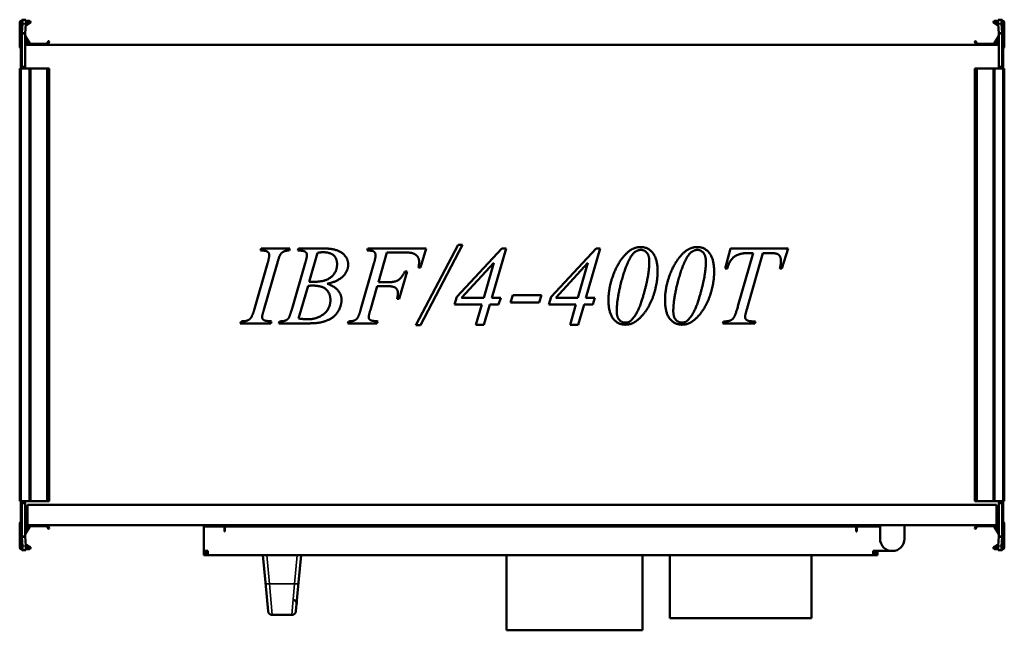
# Model space of a CAD drawing. Header units: millimetres. Extents: x 268 to 992, y 221 to 670.
import ezdxf

# ---------------------------------------------------------------- set-up
doc = ezdxf.new("R2010")
doc.units = ezdxf.units.MM
doc.header["$LTSCALE"] = 3
doc.layers.add('Widoczne (ISO)', color=7, linetype='Continuous', lineweight=50)
doc.layers.add('Widoczne wąskie (ISO)', color=7, linetype='Continuous', lineweight=35)

msp = doc.modelspace()

# ---------------------------------------------------------------- linework, layer by layer
at = {"layer": 'Widoczne (ISO)'}
for p, q in [((268.2, 650.11), (268.2, 667.91)), ((269, 656.31), (269, 668.31)), ((269, 668.31), (269.3, 668.31)), ((269.8, 668.31), (269.3, 668.31)), ((269.4, 669.11), (269.8, 669.11)), ((269.8, 659.73), (269.8, 669.81)), ((269.81, 669.89), (270.24, 669.88)), ((270.24, 666.88), (269.81, 659.97)), ((270.24, 669.88), (272.73, 669.73)), ((271.42, 669.81), (272.3, 669.81)), ((272.3, 659.81), (272.73, 666.73)), ((275.7, 667.24), (272.65, 665.48)), ((272.71, 666.44), (275.3, 667.93)), ((272.8, 669.11), (275.2, 669.11)), ((275.2, 668.31), (272.8, 668.31)), ((984.3, 667.24), (987.35, 665.48)), ((987.29, 666.44), (984.7, 667.93)), ((987.2, 669.11), (984.8, 669.11)), ((984.8, 668.31), (987.2, 668.31)), ((989.76, 669.88), (987.27, 669.73)), ((987.27, 666.73), (987.7, 659.81)), ((987.7, 669.81), (988.58, 669.81)), ((989.76, 669.88), (990.19, 669.89)), ((990.19, 659.97), (989.76, 666.88)), ((990.2, 669.81), (990.2, 659.73)), ((990.6, 669.11), (990.2, 669.11)), ((990.7, 668.31), (990.2, 668.31)), ((991, 668.31), (990.7, 668.31)), ((991, 668.31), (991, 656.31)), ((991.8, 650.11), (991.8, 667.91)), ((269.8, 659.73), (269.8, 635.51)), ((271.2, 659.73), (269.8, 659.73)), ((269.81, 659.97), (271.2, 659.88)), ((271.2, 659.88), (272.3, 659.81)), ((272.3, 659.73), (271.2, 659.73)), ((272.3, 635.52), (272.3, 659.73)), ((987.7, 659.81), (988.8, 659.88)), ((988.8, 659.73), (987.7, 659.73)), ((987.7, 659.73), (987.7, 635.52)), ((988.8, 659.88), (990.19, 659.97)), ((990.2, 659.73), (988.8, 659.73)), ((990.2, 635.51), (990.2, 659.73)), ((269, 655.81), (269, 656.31)), ((269, 652.75), (269, 655.81)), ((269, 655.81), (269.3, 655.81)), ((269.06, 652.73), (269, 652.75)), ((269, 651.51), (269, 651.41)), ((269, 651.41), (269.07, 651.41)), ((269, 648.41), (269, 651.41)), ((269.06, 652.69), (269.06, 652.7)), ((269.72, 655.57), (269.8, 655.8)), ((274.9, 651.91), (272.3, 656.41)), ((272.3, 653.31), (273.4, 653.31)), ((273.4, 651.71), (272.3, 651.71)), ((272.3, 651.41), (987.7, 651.41)), ((272.33, 657.97), (275.59, 652.31)), ((275.77, 652.21), (288.06, 652.21)), ((288.24, 652.31), (289.18, 653.93)), ((289.87, 653.53), (288.93, 651.91)), ((289.45, 654.01), (289.8, 653.81)), ((970.13, 653.53), (971.07, 651.91)), ((970.55, 654.01), (970.2, 653.81)), ((971.76, 652.31), (970.82, 653.93)), ((984.23, 652.21), (971.94, 652.21)), ((987.67, 657.97), (984.41, 652.31)), ((985.1, 651.91), (987.7, 656.41)), ((987.7, 653.31), (986.6, 653.31)), ((986.6, 651.71), (987.7, 651.71)), ((990.28, 655.57), (990.2, 655.8)), ((990.29, 651.71), (990.29, 651.71)), ((991, 655.81), (990.7, 655.81)), ((990.93, 651.41), (991, 651.41)), ((991, 652.75), (990.94, 652.73)), ((990.94, 652.7), (990.94, 652.69)), ((991, 656.31), (991, 655.81)), ((991, 655.81), (991, 652.75)), ((991, 651.51), (991, 651.41)), ((991, 651.41), (991, 648.41)), ((269, 635.31), (269, 648.41)), ((269.06, 635.51), (269.06, 648.31)), ((990.94, 648.31), (990.94, 635.51)), ((991, 648.41), (991, 635.31)), ((269.4, 633.91), (268.2, 633.91)), ((268.2, 633.91), (268.2, 315.91)), ((269, 634.81), (269, 635.31)), ((269, 635.31), (269.3, 635.31)), ((269, 634.81), (269, 633.91)), ((269, 634.81), (269.3, 634.81)), ((269.8, 635.31), (269.3, 635.31)), ((269.4, 633.91), (275.2, 633.91)), ((269.8, 634.81), (269.8, 635.51)), ((269.8, 634.81), (271.5, 634.81)), ((271.5, 634.82), (271.5, 634.81)), ((271.5, 634.82), (271.6, 634.82)), ((271.5, 633.91), (271.5, 634.81)), ((276.2, 633.91), (275.2, 633.91)), ((276.2, 633.91), (288.06, 633.91)), ((276.2, 633.91), (276.2, 315.91)), ((288.06, 633.91), (288.24, 633.91)), ((288.24, 633.91), (289.18, 633.91)), ((289.45, 633.91), (289.18, 633.91)), ((289.45, 633.91), (289.8, 633.91)), ((289.9, 633.91), (289.8, 633.91)), ((289.9, 633.91), (289.9, 315.91)), ((970.1, 633.91), (970.2, 633.91)), ((970.1, 315.91), (970.1, 633.91)), ((970.55, 633.91), (970.2, 633.91)), ((970.55, 633.91), (970.82, 633.91)), ((971.76, 633.91), (970.82, 633.91)), ((971.94, 633.91), (971.76, 633.91)), ((983.8, 633.91), (971.94, 633.91)), ((983.8, 633.91), (984.8, 633.91)), ((983.8, 315.91), (983.8, 633.91)), ((990.6, 633.91), (984.8, 633.91)), ((988.4, 634.82), (988.5, 634.82)), ((988.5, 634.81), (988.5, 634.82)), ((988.5, 634.81), (988.5, 633.91)), ((988.5, 634.81), (990.2, 634.81)), ((990.2, 635.51), (990.2, 634.81)), ((990.7, 635.31), (990.2, 635.31)), ((990.6, 633.91), (991.8, 633.91)), ((991, 635.31), (990.7, 635.31)), ((991, 634.81), (990.7, 634.81)), ((991, 635.31), (991, 634.81)), ((991, 633.91), (991, 634.81)), ((991.8, 315.91), (991.8, 633.91)), ((445.23, 500.21), (445.72, 501.69)), ((445.72, 501.69), (466.75, 501.69)), ((466.75, 501.69), (466.3, 500.21)), ((472.64, 500.21), (473.18, 501.69)), ((473.18, 501.69), (492.95, 501.69)), ((523.5, 500.21), (524, 501.69)), ((524, 501.69), (566.87, 501.69)), ((559.27, 445.43), (590.32, 504.38)), ((593.74, 504.38), (562.82, 445.43)), ((566.87, 501.69), (562.82, 487.8)), ((589.47, 466.19), (622.54, 501.69)), ((590.32, 504.38), (593.74, 504.38)), ((625.6, 501.69), (615.13, 465.52)), ((622.54, 501.69), (625.6, 501.69)), ((658.71, 466.19), (691.79, 501.69)), ((694.84, 501.69), (684.37, 465.52)), ((691.79, 501.69), (694.84, 501.69)), ((786.78, 487.08), (790.64, 501.69)), ((790.64, 501.69), (832.88, 501.69)), ((832.88, 501.69), (828.34, 487.08)), ((487.06, 498.5), (480.95, 477.33)), ((538.11, 498.81), (531.82, 476.93)), ((549.21, 498.81), (538.11, 498.81)), ((796.08, 459.36), (807.31, 498.41)), ((814.32, 498.41), (803.36, 459.54)), ((807.31, 498.41), (804.17, 498.41)), ((818.86, 498.41), (814.32, 498.41)), ((440.78, 457.47), (450.35, 490.68)), ((457.18, 489.83), (447.66, 456.66)), ((468.42, 457.7), (478.03, 490.99)), ((519.01, 457.47), (528.54, 490.63)), ((552.85, 484.84), (547.14, 464.84)), ((551.32, 484.84), (552.85, 484.84)), ((562.82, 487.8), (561.29, 487.8)), ((616.61, 491.22), (592.93, 465.52)), ((609.2, 465.52), (616.61, 491.22)), ((685.85, 491.22), (662.17, 465.52)), ((678.44, 465.52), (685.85, 491.22)), ((788.26, 487.08), (786.78, 487.08)), ((828.34, 487.08), (826.86, 487.08)), ((480.1, 474.28), (473.18, 450.28)), ((531.01, 474.05), (525.98, 456.66)), ((538.38, 474.05), (531.01, 474.05)), ((531.82, 476.93), (539.1, 476.93)), ((547.14, 464.84), (545.52, 464.84)), ((587.76, 460.48), (589.47, 466.19)), ((592.93, 465.52), (609.2, 465.52)), ((615.13, 465.52), (621.69, 465.52)), ((621.69, 465.52), (620.2, 460.48)), ((628.92, 462.01), (630.58, 467.4)), ((630.58, 467.4), (651.61, 467.4)), ((651.61, 467.4), (649.95, 462.01)), ((657.01, 460.48), (658.71, 466.19)), ((662.17, 465.52), (678.44, 465.52)), ((684.37, 465.52), (690.93, 465.52)), ((690.93, 465.52), (689.45, 460.48)), ((607.71, 460.48), (587.76, 460.48)), ((603.44, 445.74), (607.71, 460.48)), ((613.69, 460.48), (609.42, 445.74)), ((620.2, 460.48), (613.69, 460.48)), ((649.95, 462.01), (628.92, 462.01)), ((676.96, 460.48), (657.01, 460.48)), ((672.69, 445.74), (676.96, 460.48)), ((682.93, 460.48), (678.66, 445.74)), ((689.45, 460.48), (682.93, 460.48)), ((430.31, 446.69), (430.89, 448.17)), ((452.69, 446.69), (430.31, 446.69)), ((453.14, 448.17), (452.69, 446.69)), ((458.71, 446.69), (459.2, 448.17)), ((478.84, 446.69), (458.71, 446.69)), ((509.26, 446.69), (509.8, 448.17)), ((530.78, 446.69), (509.26, 446.69)), ((531.28, 448.17), (530.78, 446.69)), ((562.82, 445.43), (559.27, 445.43)), ((609.42, 445.74), (603.44, 445.74)), ((678.66, 445.74), (672.69, 445.74)), ((784.89, 446.69), (785.34, 448.17)), ((808.57, 446.69), (784.89, 446.69)), ((785.34, 448.17), (786.42, 448.17)), ((807.18, 448.17), (809.02, 448.17)), ((809.02, 448.17), (808.57, 446.69)), ((269.4, 315.91), (268.2, 315.91)), ((269, 315.91), (269, 315.01)), ((269, 314.51), (269, 315.01)), ((269, 315.01), (269.3, 315.01)), ((269, 301.41), (269, 314.51)), ((269, 314.51), (269.3, 314.51)), ((269.06, 301.51), (269.06, 314.31)), ((269.3, 314.51), (269.8, 314.51)), ((269.4, 315.91), (275.2, 315.91)), ((269.8, 314.31), (269.8, 315.01)), ((271.5, 315.01), (269.8, 315.01)), ((269.8, 314.31), (269.8, 290.08)), ((271.5, 315.01), (271.5, 315.91)), ((271.5, 315.01), (271.5, 315)), ((271.6, 315), (271.5, 315)), ((272.3, 290.08), (272.3, 314.3)), ((274, 313.41), (986, 313.41)), ((274, 313.41), (274, 298.41)), ((276.2, 315.91), (275.2, 315.91)), ((276.2, 315.91), (288.06, 315.91)), ((288.06, 315.91), (288.24, 315.91)), ((288.24, 315.91), (289.18, 315.91)), ((289.45, 315.91), (289.18, 315.91)), ((289.45, 315.91), (289.8, 315.91)), ((289.9, 315.91), (289.8, 315.91)), ((970.1, 315.91), (970.2, 315.91)), ((970.55, 315.91), (970.2, 315.91)), ((970.55, 315.91), (970.82, 315.91)), ((971.76, 315.91), (970.82, 315.91)), ((971.94, 315.91), (971.76, 315.91)), ((983.8, 315.91), (971.94, 315.91)), ((983.8, 315.91), (984.8, 315.91)), ((990.6, 315.91), (984.8, 315.91)), ((986, 298.41), (986, 313.41)), ((987.7, 314.3), (987.7, 290.08)), ((988.5, 315), (988.4, 315)), ((988.5, 315.91), (988.5, 315.01)), ((990.2, 315.01), (988.5, 315.01)), ((988.5, 315), (988.5, 315.01)), ((990.2, 315.01), (990.2, 314.31)), ((990.2, 314.51), (990.7, 314.51)), ((990.2, 290.08), (990.2, 314.31)), ((990.6, 315.91), (991.8, 315.91)), ((991, 315.01), (990.7, 315.01)), ((991, 314.51), (990.7, 314.51)), ((990.94, 314.31), (990.94, 301.51)), ((991, 315.01), (991, 315.91)), ((991, 315.01), (991, 314.51)), ((991, 314.51), (991, 301.41)), ((268.2, 299.71), (268.2, 281.91)), ((269.06, 301.41), (269, 301.41)), ((269, 299.91), (269.07, 299.91)), ((269, 299.91), (269, 298.41)), ((269.07, 298.41), (269, 298.41)), ((269, 298.31), (269, 298.41)), ((269, 297.07), (269.06, 297.09)), ((269, 294.01), (269, 297.07)), ((269.06, 297.12), (269.06, 297.12)), ((269.71, 298.41), (269.71, 298.41)), ((269.71, 298.11), (269.71, 298.11)), ((274, 301.41), (272.3, 301.41)), ((274, 300.71), (272.3, 300.71)), ((272.3, 299.91), (274, 299.91)), ((274, 298.41), (272.3, 298.41)), ((273.4, 298.11), (272.3, 298.11)), ((274.9, 297.91), (272.3, 293.4)), ((272.33, 291.85), (275.59, 297.51)), ((986, 298.41), (274, 298.41)), ((275.77, 297.61), (288.06, 297.61)), ((288.24, 297.51), (289.18, 295.88)), ((289.87, 296.28), (288.93, 297.91)), ((403.5, 297.41), (418.7, 297.41)), ((403.5, 297.41), (403.5, 279.41)), ((418.7, 293.66), (418.7, 297.41)), ((419, 294.41), (419, 297.41)), ((419, 297.41), (883, 297.41)), ((626, 297.41), (626, 298.41)), ((726, 297.41), (726, 298.41)), ((883, 297.41), (883, 294.41)), ((883.3, 297.41), (883.3, 293.66)), ((883.3, 297.41), (900.5, 297.41)), ((900.5, 298.41), (900.5, 296.91)), ((900.5, 288.41), (900.5, 296.91)), ((918.5, 296.91), (918.5, 298.41)), ((918.5, 296.91), (918.5, 288.41)), ((970.13, 296.28), (971.07, 297.91)), ((971.76, 297.51), (970.82, 295.88)), ((984.23, 297.61), (971.94, 297.61)), ((987.67, 291.85), (984.41, 297.51)), ((985.1, 297.91), (987.7, 293.4)), ((987.7, 301.41), (986, 301.41)), ((986, 300.71), (987.7, 300.71)), ((986, 299.91), (987.7, 299.91)), ((987.7, 298.41), (986, 298.41)), ((986.6, 298.11), (987.7, 298.11)), ((990.28, 299.91), (990.28, 299.91)), ((990.93, 299.91), (991, 299.91)), ((991, 298.41), (990.93, 298.41)), ((991, 301.41), (990.94, 301.41)), ((990.94, 297.12), (990.94, 297.12)), ((990.94, 297.09), (991, 297.07)), ((991, 298.41), (991, 299.91)), ((991, 298.31), (991, 298.41)), ((991, 297.07), (991, 294.01)), ((991.8, 299.71), (991.8, 281.91)), ((269, 293.51), (269, 294.01)), ((269, 294.01), (269.3, 294.01)), ((269, 281.51), (269, 293.51)), ((269.72, 294.24), (269.8, 294.02)), ((269.8, 280.01), (269.8, 290.08)), ((269.8, 290.08), (271.2, 290.08)), ((271.2, 289.93), (269.81, 289.85)), ((269.81, 289.85), (270.24, 282.93)), ((271.2, 290.08), (272.3, 290.08)), ((272.3, 290), (271.2, 289.93)), ((272.3, 296.51), (273.4, 296.51)), ((272.73, 283.09), (272.3, 290)), ((289.45, 295.81), (289.8, 296.01)), ((419, 293.66), (418.7, 293.66)), ((419, 294.41), (419, 293.66)), ((883, 293.66), (883, 294.41)), ((883.3, 293.66), (883, 293.66)), ((970.55, 295.81), (970.2, 296.01)), ((987.7, 296.51), (986.6, 296.51)), ((987.7, 290), (987.27, 283.09)), ((987.7, 290.08), (988.8, 290.08)), ((988.8, 289.93), (987.7, 290)), ((988.8, 290.08), (990.2, 290.08)), ((990.19, 289.85), (988.8, 289.93)), ((989.76, 282.93), (990.19, 289.85)), ((990.28, 294.24), (990.2, 294.02)), ((990.2, 290.08), (990.2, 280.01)), ((991, 294.01), (990.7, 294.01)), ((991, 294.01), (991, 293.51)), ((991, 293.51), (991, 281.51)), ((275.7, 282.57), (272.65, 284.33)), ((272.71, 283.38), (275.3, 281.88)), ((984.3, 282.57), (987.35, 284.33)), ((987.29, 283.38), (984.7, 281.88)), ((269, 281.51), (269.3, 281.51)), ((269.3, 281.51), (269.8, 281.51)), ((269.4, 280.71), (269.8, 280.71)), ((270.24, 279.93), (269.81, 279.92)), ((270.24, 279.93), (272.73, 280.09)), ((272.3, 280.01), (271.42, 280.01)), ((275.2, 281.51), (272.8, 281.51)), ((272.8, 280.71), (275.2, 280.71)), ((403.5, 279.41), (403.5, 276.41)), ((406.5, 279.41), (403.5, 279.41)), ((406.5, 276.41), (403.5, 276.41)), ((405, 279.41), (405, 277.91)), ((406.5, 277.91), (405, 277.91)), ((406.5, 279.41), (406.5, 276.41)), ((406.5, 276.41), (895.5, 276.41)), ((447, 276.41), (448.84, 256.2)), ((473.16, 256.2), (475, 276.41)), ((626, 221.11), (626, 276.41)), ((726, 221.11), (726, 276.41)), ((746, 229.91), (746, 276.41)), ((850, 229.91), (850, 276.41)), ((895.5, 276.41), (895.5, 279.41)), ((909.5, 279.41), (895.5, 279.41)), ((895.5, 277.91), (897, 277.91)), ((895.5, 276.41), (898.5, 276.41)), ((897, 277.91), (897, 279.41)), ((898.5, 276.41), (898.5, 279.41)), ((984.8, 281.51), (987.2, 281.51)), ((987.2, 280.71), (984.8, 280.71)), ((989.76, 279.93), (987.27, 280.09)), ((988.58, 280.01), (987.7, 280.01)), ((990.19, 279.92), (989.76, 279.93)), ((990.2, 281.51), (990.7, 281.51)), ((990.6, 280.71), (990.2, 280.71)), ((991, 281.51), (990.7, 281.51)), ((450.75, 235.14), (448.84, 256.2)), ((473.16, 256.2), (471.25, 235.14)), ((453.74, 232.41), (468.26, 232.41)), ((746, 229.91), (850, 229.91)), ((726, 221.11), (626, 221.11))]:
    msp.add_line(p, q, dxfattribs=at)
for centre, radius, start, end in [((269.4, 667.91), 1.2, 90, 180), ((275.2, 668.11), 1, 300, 90), ((275.2, 668.11), 0.2, 300, 90), ((984.8, 668.11), 1, 90, 240), ((984.8, 668.11), 0.2, 90, 240), ((990.6, 667.91), 1.2, 0, 90), ((269.2, 651.51), 0.2, 128.82923, 180), ((281, 651.47), 12, 160, 174.13746), ((269.3, 656.31), 0.5, 270, 0), ((272.5, 658.07), 0.2, 180, 210), ((273.4, 652.51), 0.8, 270, 90), ((275.77, 652.41), 1, 210, 270), ((275.77, 652.41), 0.2, 210, 270), ((288.06, 652.41), 0.2, 270, 330), ((288.06, 652.41), 1, 270, 330), ((289.35, 653.83), 0.2, 60, 150), ((289.7, 653.63), 0.2, 330, 60), ((970.3, 653.63), 0.2, 120, 210), ((970.65, 653.83), 0.2, 30, 120), ((971.94, 652.41), 1, 210, 270), ((971.94, 652.41), 0.2, 210, 270), ((984.23, 652.41), 0.2, 270, 330), ((984.23, 652.41), 1, 270, 330), ((986.6, 652.51), 0.8, 90, 270), ((987.5, 658.07), 0.2, 330, 0), ((990.7, 656.31), 0.5, 180, 270), ((979, 651.47), 12, 5.86254, 20), ((990.8, 651.51), 0.2, 0, 51.14452), ((269.2, 650.11), 1, 180, 258.46304), ((990.8, 650.11), 1, 281.53696, 0), ((269.3, 635.31), 0.5, 270, 0), ((271.6, 635.52), 0.7, 359.18146, 0), ((988.4, 635.52), 0.7, 180, 180.81854), ((990.7, 635.31), 0.5, 180, 270), ((269.3, 314.51), 0.5, 0, 90), ((271.6, 314.3), 0.7, 0, 0.81854), ((988.4, 314.3), 0.7, 179.18146, 180), ((990.7, 314.51), 0.5, 90, 180), ((269.2, 299.71), 1, 97.86944, 180), ((269.2, 298.31), 0.2, 180, 231.14452), ((281, 298.34), 12, 185.86254, 200), ((273.4, 297.31), 0.8, 270, 90), ((275.77, 297.41), 1, 90, 150), ((275.77, 297.41), 0.2, 90, 150), ((288.06, 297.41), 1, 30, 90), ((288.06, 297.41), 0.2, 30, 90), ((971.94, 297.41), 1, 90, 150), ((971.94, 297.41), 0.2, 90, 150), ((984.23, 297.41), 1, 30, 90), ((984.23, 297.41), 0.2, 30, 90), ((986.6, 297.31), 0.8, 90, 270), ((979, 298.34), 12, 340, 354.13746), ((990.8, 298.31), 0.2, 308.82923, 0), ((990.8, 299.71), 1, 0, 82.13121), ((269.3, 293.51), 0.5, 0, 90), ((272.5, 291.75), 0.2, 150, 180), ((289.35, 295.98), 0.2, 210, 300), ((289.7, 296.18), 0.2, 300, 30), ((970.3, 296.18), 0.2, 150, 240), ((970.65, 295.98), 0.2, 240, 330), ((987.5, 291.75), 0.2, 0, 30), ((990.7, 293.51), 0.5, 90, 180), ((275.2, 281.71), 1, 270, 60), ((909.5, 288.41), 9, 180, 0), ((984.8, 281.71), 1, 120, 270), ((269.4, 281.91), 1.2, 180, 270), ((275.2, 281.71), 0.2, 270, 60), ((984.8, 281.71), 0.2, 120, 270), ((990.6, 281.91), 1.2, 270, 0), ((453.74, 235.41), 3, 185.19443, 199.47122), ((453.74, 235.41), 3, 199.47122, 270), ((468.26, 235.41), 3, 270, 340.52878), ((468.26, 235.41), 3, 340.52878, 354.80557)]:
    msp.add_arc(centre, radius, start, end, dxfattribs=at)
for centre, major_axis, start_param, end_param in [((270.05, 666.89), (0.19, 2.99), 4.714295, 6.285092), ((272.54, 666.73), (0.19, 2.99), 4.714295, 6.283185), ((987.46, 666.73), (-0.19, 2.99), 0, 1.56889), ((989.95, 666.89), (-0.19, 2.99), 6.281279, 7.852075), ((270.05, 282.93), (0.19, -2.99), 6.281279, 7.852075), ((272.54, 283.08), (0.19, -2.99), 0, 1.56889), ((987.46, 283.08), (-0.19, -2.99), 4.714295, 6.283185), ((989.95, 282.93), (-0.19, -2.99), 4.714295, 6.285092)]:
    msp.add_ellipse(centre, major_axis=major_axis, ratio=0.061628, start_param=start_param, end_param=end_param, dxfattribs=at)
for points, knots in [([(269.81, 669.89), (269.81, 669.88), (269.8, 669.86), (269.8, 669.84), (269.8, 669.82), (269.8, 669.81)], [0, 0, 0, 0, 0.01249515, 0.01249515, 0.0249903, 0.0249903, 0.0249903, 0.0249903]), ([(272.3, 669.81), (272.3, 669.8), (272.3, 669.8), (272.3, 669.8), (272.3, 669.79), (272.3, 669.79), (272.3, 669.79), (272.3, 669.78), (272.3, 669.78), (272.3, 669.78), (272.3, 669.77), (272.3, 669.77), (272.3, 669.77), (272.3, 669.76), (272.3, 669.76), (272.3, 669.76), (272.3, 669.76), (272.3, 669.75), (272.3, 669.75)], [0, 0, 0, 0, 0.001501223, 0.001501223, 0.001501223, 0.00300249, 0.00300249, 0.00300249, 0.004503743, 0.004503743, 0.004503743, 0.006004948, 0.006004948, 0.006004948, 0.007506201, 0.007506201, 0.007506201, 0.00845921, 0.00845921, 0.00845921, 0.00845921]), ([(987.7, 669.75), (987.7, 669.75), (987.7, 669.76), (987.7, 669.76), (987.7, 669.76), (987.7, 669.76), (987.7, 669.77), (987.7, 669.77), (987.7, 669.77), (987.7, 669.78), (987.7, 669.78), (987.7, 669.78), (987.7, 669.79), (987.7, 669.79), (987.7, 669.79), (987.7, 669.8), (987.7, 669.8), (987.7, 669.8), (987.7, 669.81)], [0.002049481, 0.002049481, 0.002049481, 0.002049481, 0.00300249, 0.00300249, 0.00300249, 0.004503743, 0.004503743, 0.004503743, 0.006004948, 0.006004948, 0.006004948, 0.007506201, 0.007506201, 0.007506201, 0.009007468, 0.009007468, 0.009007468, 0.010508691, 0.010508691, 0.010508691, 0.010508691]), ([(990.2, 669.81), (990.2, 669.82), (990.2, 669.84), (990.2, 669.86), (990.19, 669.88), (990.19, 669.89)], [0, 0, 0, 0, 0.01249515, 0.01249515, 0.0249903, 0.0249903, 0.0249903, 0.0249903]), ([(269.8, 659.73), (269.8, 659.77), (269.8, 659.81), (269.8, 659.89), (269.81, 659.93), (269.81, 659.97)], [0, 0, 0, 0, 0.01249515, 0.01249515, 0.0249903, 0.0249903, 0.0249903, 0.0249903]), ([(272.3, 659.81), (272.3, 659.81), (272.3, 659.81), (272.3, 659.8), (272.3, 659.8), (272.3, 659.79), (272.3, 659.79), (272.3, 659.79), (272.3, 659.78), (272.3, 659.78), (272.3, 659.77), (272.3, 659.77), (272.3, 659.77), (272.3, 659.76), (272.3, 659.76), (272.3, 659.76), (272.3, 659.75), (272.3, 659.75), (272.3, 659.74), (272.3, 659.74), (272.3, 659.74), (272.3, 659.73)], [0, 0, 0, 0, 0.00150122, 0.00150122, 0.00150122, 0.00300249, 0.00300249, 0.00300249, 0.00450374, 0.00450374, 0.00450374, 0.00600495, 0.00600495, 0.00600495, 0.0075062, 0.0075062, 0.0075062, 0.00900747, 0.00900747, 0.00900747, 0.01050869, 0.01050869, 0.01050869, 0.01050869]), ([(987.7, 659.73), (987.7, 659.74), (987.7, 659.74), (987.7, 659.74), (987.7, 659.75), (987.7, 659.75), (987.7, 659.76), (987.7, 659.76), (987.7, 659.76), (987.7, 659.77), (987.7, 659.77), (987.7, 659.77), (987.7, 659.78), (987.7, 659.78), (987.7, 659.79), (987.7, 659.79), (987.7, 659.79), (987.7, 659.8), (987.7, 659.8), (987.7, 659.81), (987.7, 659.81), (987.7, 659.81)], [0, 0, 0, 0, 0.00150122, 0.00150122, 0.00150122, 0.00300249, 0.00300249, 0.00300249, 0.00450374, 0.00450374, 0.00450374, 0.00600495, 0.00600495, 0.00600495, 0.0075062, 0.0075062, 0.0075062, 0.00900747, 0.00900747, 0.00900747, 0.01050869, 0.01050869, 0.01050869, 0.01050869]), ([(990.19, 659.97), (990.19, 659.93), (990.2, 659.89), (990.2, 659.81), (990.2, 659.77), (990.2, 659.73)], [0, 0, 0, 0, 0.01249515, 0.01249515, 0.0249903, 0.0249903, 0.0249903, 0.0249903]), ([(269.06, 652.69), (269.06, 652.69), (269.06, 652.69), (269.06, 652.69), (269.06, 652.69), (269.06, 652.69)], [0.00000127, 0.00000127, 0.00000127, 0.00000127, 0.0077936, 0.0077936, 0.01558592, 0.01558592, 0.01558592, 0.01558592]), ([(269.06, 652.69), (269.07, 652.67), (269.07, 652.57), (269.07, 652.19), (269.07, 651.91), (269.07, 651.2), (269.07, 650.78), (269.07, 649.89), (269.07, 649.43), (269.06, 648.96)], [0.0000002, 0.0000002, 0.0000002, 0.0000002, 0.138614, 0.138614, 0.2902546, 0.2902546, 0.4411619, 0.4411619, 0.5810662, 0.5810662, 0.5810662, 0.5810662]), ([(990.94, 648.96), (990.93, 649.42), (990.93, 649.88), (990.93, 650.77), (990.93, 651.19), (990.93, 651.91), (990.93, 652.19), (990.93, 652.57), (990.93, 652.67), (990.94, 652.69)], [0.0000002, 0.0000002, 0.0000002, 0.0000002, 0.138614, 0.138614, 0.2902546, 0.2902546, 0.4411619, 0.4411619, 0.5810662, 0.5810662, 0.5810662, 0.5810662]), ([(990.94, 652.69), (990.94, 652.69), (990.94, 652.69), (990.94, 652.69), (990.94, 652.69), (990.94, 652.69)], [-0.01558465, -0.01558465, -0.01558465, -0.01558465, -0.00779233, -0.00779233, 0, 0, 0, 0]), ([(269.06, 648.81), (269.06, 648.83), (269.06, 648.86), (269.06, 648.91), (269.06, 648.94), (269.06, 648.96)], [-0.01558465, -0.01558465, -0.01558465, -0.01558465, -0.00779233, -0.00779233, 0, 0, 0, 0]), ([(269.06, 648.31), (269.06, 648.39), (269.06, 648.47), (269.06, 648.64), (269.06, 648.72), (269.06, 648.81)], [0, 0, 0, 0, 0.02497584, 0.02497584, 0.04995141, 0.04995141, 0.04995141, 0.04995141]), ([(990.94, 648.81), (990.94, 648.83), (990.94, 648.86), (990.94, 648.91), (990.94, 648.94), (990.94, 648.96)], [0.00000127, 0.00000127, 0.00000127, 0.00000127, 0.0077936, 0.0077936, 0.01558592, 0.01558592, 0.01558592, 0.01558592]), ([(990.94, 648.81), (990.94, 648.72), (990.94, 648.64), (990.94, 648.47), (990.94, 648.39), (990.94, 648.31)], [0.00000127, 0.00000127, 0.00000127, 0.00000127, 0.02497637, 0.02497637, 0.04995171, 0.04995171, 0.04995171, 0.04995171]), ([(271.6, 634.82), (271.62, 634.82), (271.63, 634.82), (271.66, 634.82), (271.67, 634.82), (271.71, 634.82), (271.73, 634.83), (271.8, 634.84), (271.85, 634.86), (271.98, 634.92), (272.08, 634.99), (272.2, 635.14), (272.24, 635.22), (272.28, 635.34), (272.29, 635.39), (272.3, 635.46), (272.3, 635.48), (272.3, 635.51)], [0.5164602, 0.5164602, 0.5164602, 0.5164602, 0.521665, 0.521665, 0.5268699, 0.5268699, 0.5372796, 0.5372796, 0.558099, 0.558099, 0.5997379, 0.5997379, 0.6260553, 0.6260553, 0.6392139, 0.6392139, 0.6464865, 0.6464865, 0.6464865, 0.6464865]), ([(987.7, 635.51), (987.7, 635.48), (987.7, 635.46), (987.71, 635.39), (987.72, 635.34), (987.76, 635.22), (987.8, 635.14), (987.92, 634.99), (988.02, 634.92), (988.15, 634.86), (988.2, 634.84), (988.27, 634.83), (988.29, 634.82), (988.33, 634.82), (988.34, 634.82), (988.37, 634.82), (988.38, 634.82), (988.4, 634.82)], [0.902894, 0.902894, 0.902894, 0.902894, 0.9101665, 0.9101665, 0.9233252, 0.9233252, 0.9496425, 0.9496425, 0.9912814, 0.9912814, 1.0121009, 1.0121009, 1.0225106, 1.0225106, 1.0277154, 1.0277154, 1.0329203, 1.0329203, 1.0329203, 1.0329203]), ([(272.3, 314.31), (272.3, 314.33), (272.3, 314.36), (272.29, 314.43), (272.28, 314.47), (272.24, 314.59), (272.2, 314.67), (272.08, 314.82), (271.98, 314.89), (271.85, 314.95), (271.8, 314.97), (271.73, 314.98), (271.71, 314.99), (271.67, 314.99), (271.66, 314.99), (271.63, 315), (271.62, 315), (271.6, 315)], [0.902894, 0.902894, 0.902894, 0.902894, 0.9101665, 0.9101665, 0.9233252, 0.9233252, 0.9496425, 0.9496425, 0.9912814, 0.9912814, 1.0121009, 1.0121009, 1.0225106, 1.0225106, 1.0277154, 1.0277154, 1.0329203, 1.0329203, 1.0329203, 1.0329203]), ([(988.4, 315), (988.38, 315), (988.37, 315), (988.34, 314.99), (988.33, 314.99), (988.29, 314.99), (988.27, 314.98), (988.2, 314.97), (988.15, 314.95), (988.02, 314.89), (987.92, 314.82), (987.8, 314.67), (987.76, 314.59), (987.72, 314.47), (987.71, 314.43), (987.7, 314.36), (987.7, 314.33), (987.7, 314.31)], [0.5164602, 0.5164602, 0.5164602, 0.5164602, 0.521665, 0.521665, 0.5268699, 0.5268699, 0.5372796, 0.5372796, 0.558099, 0.558099, 0.5997379, 0.5997379, 0.6260553, 0.6260553, 0.6392139, 0.6392139, 0.6464865, 0.6464865, 0.6464865, 0.6464865]), ([(269.06, 301.01), (269.06, 301.09), (269.06, 301.17), (269.06, 301.34), (269.06, 301.42), (269.06, 301.51)], [0.00000127, 0.00000127, 0.00000127, 0.00000127, 0.02497637, 0.02497637, 0.04995171, 0.04995171, 0.04995171, 0.04995171]), ([(269.06, 301.01), (269.06, 300.98), (269.06, 300.95), (269.06, 300.9), (269.06, 300.88), (269.06, 300.85)], [0.00000127, 0.00000127, 0.00000127, 0.00000127, 0.0077936, 0.0077936, 0.01558592, 0.01558592, 0.01558592, 0.01558592]), ([(269.06, 300.85), (269.07, 300.39), (269.07, 299.93), (269.07, 299.04), (269.07, 298.62), (269.07, 297.91), (269.07, 297.62), (269.07, 297.25), (269.07, 297.14), (269.06, 297.12)], [0.0000002, 0.0000002, 0.0000002, 0.0000002, 0.138614, 0.138614, 0.2902546, 0.2902546, 0.4411619, 0.4411619, 0.5810662, 0.5810662, 0.5810662, 0.5810662]), ([(269.06, 297.12), (269.06, 297.12), (269.06, 297.12), (269.06, 297.12), (269.06, 297.12), (269.06, 297.12)], [-0.01558465, -0.01558465, -0.01558465, -0.01558465, -0.00779233, -0.00779233, 0, 0, 0, 0]), ([(990.94, 297.12), (990.93, 297.14), (990.93, 297.24), (990.93, 297.62), (990.93, 297.9), (990.93, 298.62), (990.93, 299.04), (990.93, 299.93), (990.93, 300.39), (990.94, 300.85)], [0.0000002, 0.0000002, 0.0000002, 0.0000002, 0.138614, 0.138614, 0.2902546, 0.2902546, 0.4411619, 0.4411619, 0.5810662, 0.5810662, 0.5810662, 0.5810662]), ([(990.94, 301.51), (990.94, 301.42), (990.94, 301.34), (990.94, 301.17), (990.94, 301.09), (990.94, 301.01)], [0, 0, 0, 0, 0.02497584, 0.02497584, 0.04995141, 0.04995141, 0.04995141, 0.04995141]), ([(990.94, 301.01), (990.94, 300.98), (990.94, 300.95), (990.94, 300.9), (990.94, 300.88), (990.94, 300.85)], [-0.01558465, -0.01558465, -0.01558465, -0.01558465, -0.00779233, -0.00779233, 0, 0, 0, 0]), ([(990.94, 297.12), (990.94, 297.12), (990.94, 297.12), (990.94, 297.12), (990.94, 297.12), (990.94, 297.12)], [0.00000127, 0.00000127, 0.00000127, 0.00000127, 0.0077936, 0.0077936, 0.01558592, 0.01558592, 0.01558592, 0.01558592]), ([(269.81, 289.85), (269.81, 289.89), (269.8, 289.92), (269.8, 290), (269.8, 290.04), (269.8, 290.08)], [0, 0, 0, 0, 0.01249515, 0.01249515, 0.0249903, 0.0249903, 0.0249903, 0.0249903]), ([(272.3, 290.08), (272.3, 290.08), (272.3, 290.07), (272.3, 290.07), (272.3, 290.07), (272.3, 290.06), (272.3, 290.06), (272.3, 290.05), (272.3, 290.05), (272.3, 290.05), (272.3, 290.04), (272.3, 290.04), (272.3, 290.04), (272.3, 290.03), (272.3, 290.03), (272.3, 290.02), (272.3, 290.02), (272.3, 290.02), (272.3, 290.01), (272.3, 290.01), (272.3, 290), (272.3, 290)], [0, 0, 0, 0, 0.00150122, 0.00150122, 0.00150122, 0.00300249, 0.00300249, 0.00300249, 0.00450374, 0.00450374, 0.00450374, 0.00600495, 0.00600495, 0.00600495, 0.0075062, 0.0075062, 0.0075062, 0.00900747, 0.00900747, 0.00900747, 0.01050869, 0.01050869, 0.01050869, 0.01050869]), ([(987.7, 290), (987.7, 290), (987.7, 290.01), (987.7, 290.01), (987.7, 290.02), (987.7, 290.02), (987.7, 290.02), (987.7, 290.03), (987.7, 290.03), (987.7, 290.04), (987.7, 290.04), (987.7, 290.04), (987.7, 290.05), (987.7, 290.05), (987.7, 290.05), (987.7, 290.06), (987.7, 290.06), (987.7, 290.07), (987.7, 290.07), (987.7, 290.07), (987.7, 290.08), (987.7, 290.08)], [0, 0, 0, 0, 0.00150122, 0.00150122, 0.00150122, 0.00300249, 0.00300249, 0.00300249, 0.00450374, 0.00450374, 0.00450374, 0.00600495, 0.00600495, 0.00600495, 0.0075062, 0.0075062, 0.0075062, 0.00900747, 0.00900747, 0.00900747, 0.01050869, 0.01050869, 0.01050869, 0.01050869]), ([(990.2, 290.08), (990.2, 290.04), (990.2, 290), (990.2, 289.92), (990.19, 289.89), (990.19, 289.85)], [0, 0, 0, 0, 0.01249515, 0.01249515, 0.0249903, 0.0249903, 0.0249903, 0.0249903]), ([(269.8, 280.01), (269.8, 279.99), (269.8, 279.98), (269.8, 279.95), (269.81, 279.94), (269.81, 279.92)], [0, 0, 0, 0, 0.01249515, 0.01249515, 0.0249903, 0.0249903, 0.0249903, 0.0249903]), ([(272.3, 280.06), (272.3, 280.06), (272.3, 280.06), (272.3, 280.06), (272.3, 280.05), (272.3, 280.05), (272.3, 280.05), (272.3, 280.04), (272.3, 280.04), (272.3, 280.04), (272.3, 280.03), (272.3, 280.03), (272.3, 280.03), (272.3, 280.02), (272.3, 280.02), (272.3, 280.02), (272.3, 280.01), (272.3, 280.01), (272.3, 280.01)], [0.002049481, 0.002049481, 0.002049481, 0.002049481, 0.00300249, 0.00300249, 0.00300249, 0.004503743, 0.004503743, 0.004503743, 0.006004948, 0.006004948, 0.006004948, 0.007506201, 0.007506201, 0.007506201, 0.009007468, 0.009007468, 0.009007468, 0.010508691, 0.010508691, 0.010508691, 0.010508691]), ([(987.7, 280.01), (987.7, 280.01), (987.7, 280.01), (987.7, 280.02), (987.7, 280.02), (987.7, 280.02), (987.7, 280.03), (987.7, 280.03), (987.7, 280.03), (987.7, 280.04), (987.7, 280.04), (987.7, 280.04), (987.7, 280.05), (987.7, 280.05), (987.7, 280.05), (987.7, 280.06), (987.7, 280.06), (987.7, 280.06), (987.7, 280.06)], [0, 0, 0, 0, 0.001501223, 0.001501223, 0.001501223, 0.00300249, 0.00300249, 0.00300249, 0.004503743, 0.004503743, 0.004503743, 0.006004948, 0.006004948, 0.006004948, 0.007506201, 0.007506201, 0.007506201, 0.00845921, 0.00845921, 0.00845921, 0.00845921]), ([(990.19, 279.92), (990.19, 279.94), (990.2, 279.95), (990.2, 279.98), (990.2, 279.99), (990.2, 280.01)], [0, 0, 0, 0, 0.01249515, 0.01249515, 0.0249903, 0.0249903, 0.0249903, 0.0249903]), ([(471.8, 241.26), (471.77, 240.89), (471.75, 240.61), (471.72, 240.33), (471.71, 240.26), (471.71, 240.19), (471.71, 240.17), (471.7, 240.15), (471.7, 240.15), (471.7, 240.14), (471.7, 240.14), (471.7, 240.14), (471.7, 240.14), (471.7, 240.14), (471.7, 240.14), (471.7, 240.14), (471.7, 240.14), (471.7, 240.14), (471.7, 240.14), (471.7, 240.14), (471.7, 240.14), (471.7, 240.14), (471.7, 240.14), (471.7, 240.14), (471.7, 240.14), (471.7, 240.14), (471.7, 240.14), (471.7, 240.14), (471.7, 240.14), (471.7, 240.14), (471.7, 240.15), (471.72, 240.29), (471.72, 240.42), (471.7, 240.87), (471.63, 241.19), (471.4, 241.79), (471.23, 242.07), (470.82, 242.57), (470.58, 242.78), (470.04, 243.12), (469.74, 243.24), (469.35, 243.34), (469.27, 243.36), (469.18, 243.37)], [0, 0, 0, 0, 0.373311, 0.373311, 0.563866, 0.563866, 0.659633, 0.659633, 0.707574, 0.707574, 0.73155, 0.73155, 0.743538, 0.743538, 0.749531, 0.749531, 0.752528, 0.752528, 0.754026, 0.754026, 0.754775, 0.754775, 0.755149, 0.755149, 0.755456, 0.755456, 0.755494, 0.755494, 0.755518, 0.755518, 0.757379, 0.757379, 0.796743, 0.796743, 0.893017, 0.893017, 0.98889, 0.98889, 1.084658, 1.084658, 1.179044, 1.179044, 1.205123, 1.205123, 1.205123, 1.205123])]:
    msp.add_open_spline(points, degree=3, knots=knots, dxfattribs=at)
for points, degree in [([(269.07, 651.55), (269.07, 651.59), (269.07, 651.63), (269.07, 651.66)], 3), ([(990.93, 651.55), (990.93, 651.51), (990.93, 651.46), (990.93, 651.41)], 3), ([(269.06, 635.31), (269.06, 635.37), (269.06, 635.44), (269.06, 635.51)], 3), ([(990.94, 635.51), (990.94, 635.44), (990.94, 635.37), (990.94, 635.31)], 3), ([(451.56, 496.92), (451.56, 497.96), (450.49, 499.44), (448.33, 500.21), (445.23, 500.21)], 2), ([(462.44, 499.58), (460.6, 498.72), (458.71, 495.44), (457.18, 489.83)], 2), ([(466.3, 500.21), (463.7, 500.25), (462.44, 499.58)], 2), ([(473.9, 500.16), (473.22, 500.16), (472.64, 500.21)], 2), ([(479.29, 496.92), (479.29, 498.41), (477.04, 500.16), (473.9, 500.16)], 2), ([(492.95, 501.69), (497.94, 501.69), (505.76, 498.59), (509.62, 493.11), (509.62, 490)], 2), ([(529.71, 496.92), (529.71, 497.96), (528.67, 499.49), (526.61, 500.21), (523.5, 500.21)], 2), ([(724.77, 500.7), (722.43, 500.7), (717.58, 497.01), (712.41, 485.33), (710.03, 476.12)], 2), ([(715.15, 499.08), (719.42, 502.81), (724.68, 502.81)], 2), ([(724.68, 502.81), (729.89, 502.81), (736.99, 494.14), (736.99, 484.79)], 2), ([(730.92, 491.94), (730.92, 496.43), (727.24, 500.7), (724.77, 500.7)], 2), ([(766.33, 500.7), (764, 500.7), (759.14, 497.01), (753.97, 485.33), (751.59, 476.12)], 2), ([(756.72, 499.08), (760.98, 502.81), (766.24, 502.81)], 2), ([(766.24, 502.81), (771.45, 502.81), (778.55, 494.14), (778.55, 484.79)], 2), ([(772.49, 491.94), (772.49, 496.43), (768.8, 500.7), (766.33, 500.7)], 2), ([(450.35, 490.68), (451.56, 494.81), (451.56, 496.92)], 2), ([(478.03, 490.99), (479.29, 495.22), (479.29, 496.92)], 2), ([(490.84, 498.99), (489.35, 498.99), (487.06, 498.5)], 2), ([(501.44, 490.14), (501.44, 494.32), (496.36, 498.99), (490.84, 498.99)], 2), ([(528.54, 490.63), (529.71, 494.63), (529.71, 496.92)], 2), ([(556.49, 498.41), (554.82, 498.81), (549.21, 498.81)], 2), ([(561.74, 491.94), (561.74, 494.63), (558.78, 497.78), (556.49, 498.41)], 2), ([(704.46, 482.46), (708.68, 493.42), (715.15, 499.08)], 2), ([(746.02, 482.46), (750.25, 493.42), (756.72, 499.08)], 2), ([(804.17, 498.41), (799.22, 498.41), (793.16, 495.98), (789.43, 491.35), (788.26, 487.08)], 2), ([(825.83, 497.28), (824.48, 498.41), (818.86, 498.41)], 2), ([(827.62, 492.79), (827.62, 495.76), (825.83, 497.28)], 2), ([(826.86, 487.08), (827.62, 490.27), (827.62, 492.79)], 2), ([(484.77, 477.29), (493.22, 477.29), (501.44, 484.61), (501.44, 490.14)], 2), ([(509.62, 490), (509.62, 485.29), (502.39, 477.6), (494.21, 475.81)], 2), ([(539.1, 476.93), (543.95, 476.93), (548.76, 479.94), (551.32, 484.84)], 2), ([(561.29, 487.8), (561.74, 490.32), (561.74, 491.94)], 2), ([(725.49, 463.81), (730.92, 481.11), (730.92, 491.94)], 2), ([(767.05, 463.81), (772.49, 481.11), (772.49, 491.94)], 2), ([(700.91, 463.81), (700.91, 473.11), (704.46, 482.46)], 2), ([(736.99, 484.79), (736.99, 476.75), (731.73, 460.03), (726.92, 453.92)], 2), ([(742.47, 463.81), (742.47, 473.11), (746.02, 482.46)], 2), ([(778.55, 484.79), (778.55, 476.75), (773.3, 460.03), (768.49, 453.92)], 2), ([(483.38, 474.46), (482.03, 474.46), (480.1, 474.28)], 2), ([(480.95, 477.33), (483.6, 477.29), (484.77, 477.29)], 2), ([(496.54, 463.85), (496.54, 468.84), (490.3, 474.46), (483.38, 474.46)], 2), ([(494.21, 475.81), (499.6, 473.92), (504.72, 467.76), (504.72, 464.08)], 2), ([(546.15, 468.84), (546.15, 471.36), (542.87, 474.05), (538.38, 474.05)], 2), ([(710.03, 476.12), (706.97, 464.08), (706.97, 455.63)], 2), ([(751.59, 476.12), (748.54, 464.08), (748.54, 455.63)], 2), ([(480.14, 449.7), (486.61, 449.7), (496.54, 457.34), (496.54, 463.85)], 2), ([(504.72, 464.08), (504.72, 459.94), (500.5, 452.48), (493.89, 448.35), (489.22, 447.36)], 2), ([(545.52, 464.84), (546.15, 467.27), (546.15, 468.84)], 2), ([(713.31, 445.74), (708.01, 445.74), (700.91, 454.42), (700.91, 463.81)], 2), ([(717.49, 448.84), (722.16, 453.25), (725.49, 463.81)], 2), ([(754.87, 445.74), (749.57, 445.74), (742.47, 454.42), (742.47, 463.81)], 2), ([(759.05, 448.84), (763.73, 453.25), (767.05, 463.81)], 2), ([(438.04, 450.64), (439.39, 452.57), (440.78, 457.47)], 2), ([(447.66, 456.66), (446.35, 452.48), (446.35, 451.32)], 2), ([(465.85, 450.6), (466.8, 452.17), (468.42, 457.7)], 2), ([(516.41, 450.6), (517.53, 452.26), (519.01, 457.47)], 2), ([(525.98, 456.66), (524.67, 452.62), (524.67, 451.27)], 2), ([(791.27, 449.2), (792.44, 449.88), (794.37, 453.47), (796.08, 459.36)], 2), ([(803.36, 459.54), (801.29, 452.98), (801.29, 451.45)], 2), ([(430.89, 448.17), (434.31, 448.26), (435.39, 448.75)], 2), ([(435.39, 448.75), (437.19, 449.43), (438.04, 450.64)], 2), ([(446.35, 451.32), (446.35, 450.42), (447.39, 449.11), (449.59, 448.4), (453.14, 448.17)], 2), ([(459.2, 448.17), (462.39, 448.26), (463.52, 448.8)], 2), ([(463.52, 448.8), (465.13, 449.47), (465.85, 450.6)], 2), ([(473.18, 450.28), (477.63, 449.7), (480.14, 449.7)], 2), ([(509.8, 448.17), (512.99, 448.26), (514.02, 448.75)], 2), ([(514.02, 448.75), (515.64, 449.43), (516.41, 450.6)], 2), ([(524.67, 451.27), (524.67, 449.92), (526.92, 448.44), (531.28, 448.17)], 2), ([(706.97, 455.63), (706.97, 451.41), (710.66, 447.23), (713.26, 447.23)], 2), ([(713.26, 447.23), (715.74, 447.23), (717.49, 448.84)], 2), ([(726.92, 453.92), (723.1, 449.11), (718.93, 446.96)], 2), ([(748.54, 455.63), (748.54, 451.41), (752.22, 447.23), (754.83, 447.23)], 2), ([(754.83, 447.23), (757.3, 447.23), (759.05, 448.84)], 2), ([(768.49, 453.92), (764.67, 449.11), (760.49, 446.96)], 2), ([(786.42, 448.17), (789.56, 448.17), (791.27, 449.2)], 2), ([(801.29, 451.45), (801.29, 450.01), (803.9, 448.17), (807.18, 448.17)], 2), ([(489.22, 447.36), (485.89, 446.69), (478.84, 446.69)], 2), ([(718.93, 446.96), (716.5, 445.74), (713.31, 445.74)], 2), ([(760.49, 446.96), (758.06, 445.74), (754.87, 445.74)], 2), ([(269.06, 314.31), (269.06, 314.37), (269.06, 314.44), (269.06, 314.51)], 3), ([(990.94, 314.51), (990.94, 314.44), (990.94, 314.37), (990.94, 314.31)], 3), ([(269.07, 298.26), (269.07, 298.31), (269.07, 298.36), (269.07, 298.41)], 3), ([(990.93, 298.26), (990.93, 298.22), (990.93, 298.19), (990.93, 298.15)], 3), ([(990.94, 300.85), (990.94, 300.8), (990.94, 300.75), (990.94, 300.7)], 3)]:
    msp.add_open_spline(points, degree=degree, dxfattribs=at)
at = {"layer": 'Widoczne wąskie (ISO)'}
for p, q in [((269.3, 668.31), (269.3, 656.31)), ((269.81, 669.89), (269.81, 659.97)), ((270.24, 669.88), (270.24, 669.88)), ((270.24, 666.88), (272.73, 666.73)), ((989.76, 666.88), (987.27, 666.73)), ((989.76, 669.88), (989.76, 669.88)), ((990.19, 659.97), (990.19, 669.89)), ((990.7, 656.31), (990.7, 668.31)), ((269, 656.31), (269.3, 656.31)), ((269.3, 656.31), (269.8, 656.31)), ((269.3, 656.31), (269.3, 655.81)), ((269.63, 655.31), (269.63, 655.31)), ((990.2, 656.31), (990.7, 656.31)), ((990.37, 655.31), (990.37, 655.31)), ((990.7, 655.81), (990.7, 656.31)), ((991, 656.31), (990.7, 656.31)), ((269.72, 648.31), (269.06, 648.31)), ((269.72, 635.31), (269.72, 648.31)), ((269.72, 648.31), (269.8, 648.31)), ((990.28, 648.31), (990.2, 648.31)), ((990.94, 648.31), (990.28, 648.31)), ((990.28, 648.31), (990.28, 635.31)), ((269.3, 635.31), (269.3, 634.81)), ((269.4, 633.91), (269.4, 315.91)), ((272.3, 635.51), (269.8, 635.51)), ((271.2, 634.81), (271.2, 633.91)), ((275.2, 633.91), (275.2, 315.91)), ((288.06, 633.91), (288.06, 315.91)), ((288.24, 633.91), (288.24, 315.91)), ((289.18, 633.91), (289.18, 315.91)), ((289.45, 633.91), (289.45, 315.91)), ((289.8, 633.91), (289.8, 315.91)), ((970.2, 315.91), (970.2, 633.91)), ((970.55, 315.91), (970.55, 633.91)), ((970.82, 315.91), (970.82, 633.91)), ((971.76, 315.91), (971.76, 633.91)), ((971.94, 315.91), (971.94, 633.91)), ((984.8, 315.91), (984.8, 633.91)), ((990.2, 635.51), (987.7, 635.51)), ((988.8, 633.91), (988.8, 634.81)), ((990.6, 315.91), (990.6, 633.91)), ((990.7, 634.81), (990.7, 635.31)), ((269.3, 315.01), (269.3, 314.51)), ((269.72, 301.51), (269.72, 314.51)), ((269.8, 314.31), (272.3, 314.31)), ((271.2, 315.91), (271.2, 315.01)), ((987.7, 314.31), (990.2, 314.31)), ((988.8, 315.01), (988.8, 315.91)), ((990.28, 314.51), (990.28, 301.51)), ((990.7, 314.51), (990.7, 315.01)), ((269.06, 301.51), (269.72, 301.51)), ((269.72, 301.51), (269.8, 301.51)), ((990.28, 301.51), (990.2, 301.51)), ((990.28, 301.51), (990.94, 301.51)), ((269, 293.51), (269.3, 293.51)), ((269.3, 294.01), (269.3, 293.51)), ((269.8, 293.51), (269.3, 293.51)), ((269.3, 293.51), (269.3, 281.51)), ((269.63, 294.51), (269.63, 294.51)), ((269.81, 289.85), (269.81, 279.92)), ((990.19, 279.92), (990.19, 289.85)), ((990.7, 293.51), (990.2, 293.51)), ((990.37, 294.51), (990.37, 294.51)), ((990.7, 293.51), (990.7, 294.01)), ((990.7, 281.51), (990.7, 293.51)), ((991, 293.51), (990.7, 293.51)), ((270.24, 282.93), (272.73, 283.09)), ((989.76, 282.93), (987.27, 283.09)), ((270.24, 279.93), (270.24, 279.93)), ((405, 277.91), (403.9, 277.91)), ((451.82, 255.18), (449.89, 276.41)), ((472.11, 276.41), (470.18, 255.18)), ((897, 277.91), (898.1, 277.91)), ((989.76, 279.93), (989.76, 279.93)), ((451.82, 255.18), (453.74, 232.41)), ((451.82, 255.18), (470.18, 255.18)), ((468.26, 232.41), (470.18, 255.18))]:
    msp.add_line(p, q, dxfattribs=at)
for centre, major_axis, ratio, start_param, end_param in [((280.99, 651.43), (-11.99, 0.38), 0.984885, 5.965377, 6.208164), ((269.65, 650.43), (-0.07, -5.14), 0.000062, 2.948989, 3.141593), ((990.35, 650.43), (0.07, -5.14), 0.000062, 3.141592, 3.334197), ((979.01, 651.43), (11.99, 0.38), 0.984885, 0.075022, 0.317808), ((280.99, 648.81), (-12, -0.07), 0.173121, 5.933196, 6.175982), ((269.65, 648.31), (0, 6.01), 0.012226, 4.712175, 4.90478), ((979.01, 648.81), (12, -0.07), 0.173121, 0.107203, 0.349989), ((990.35, 648.31), (0, -6.01), 0.012225, 4.519998, 4.712603), ((280.99, 301.01), (-12, 0.07), 0.173121, 0.107203, 0.349989), ((280.99, 298.39), (-11.99, -0.38), 0.984885, 0.075022, 0.317808), ((269.65, 301.51), (0, 6.01), 0.012225, 4.519998, 4.712603), ((990.35, 301.51), (0, -6.01), 0.012226, 4.712175, 4.90478), ((979.01, 301.01), (12, 0.07), 0.173121, 5.933196, 6.175982), ((979.01, 298.39), (11.99, -0.38), 0.984885, 5.965377, 6.208164), ((269.65, 299.38), (-0.07, 5.14), 0.000062, 3.141592, 3.334197), ((990.35, 299.38), (0.07, 5.14), 0.000062, 2.948989, 3.141593), ((451.82, 256.47), (-2.99, -0.27), 0.429287, 0, 1.53179), ((470.18, 256.47), (2.99, -0.27), 0.429287, 4.751395, 6.283185)]:
    msp.add_ellipse(centre, major_axis=major_axis, ratio=ratio, start_param=start_param, end_param=end_param, dxfattribs=at)
for points, knots in [([(269.71, 653.43), (269.71, 653.89), (269.71, 654.82), (269.72, 655.34), (269.72, 655.48)], [-0.0000125, -0.0000125, -0.0000125, -0.0000125, 0.083717, 0.1958357, 0.1958357, 0.1958357, 0.1958357]), ([(269.72, 649.46), (269.71, 650.74), (269.71, 652.15), (269.71, 653.27), (269.71, 653.43)], [-0.1965799, -0.1965799, -0.1965799, -0.1965799, -0.0284018, -0.0000125, -0.0000125, -0.0000125, -0.0000125]), ([(990.28, 655.48), (990.29, 655.27), (990.29, 654.61), (990.29, 653.58), (990.29, 653.43)], [-0.1965799, -0.1965799, -0.1965799, -0.1965799, -0.0284018, -0.0000125, -0.0000125, -0.0000125, -0.0000125]), ([(990.29, 653.43), (990.29, 652.97), (990.29, 651.76), (990.28, 650.31), (990.28, 649.46)], [-0.0000125, -0.0000125, -0.0000125, -0.0000125, 0.083717, 0.1958357, 0.1958357, 0.1958357, 0.1958357]), ([(269.71, 296.39), (269.71, 296.84), (269.71, 298.06), (269.72, 299.5), (269.72, 300.36)], [-0.0000125, -0.0000125, -0.0000125, -0.0000125, 0.083717, 0.1958357, 0.1958357, 0.1958357, 0.1958357]), ([(990.28, 300.36), (990.29, 299.08), (990.29, 297.66), (990.29, 296.54), (990.29, 296.39)], [-0.1965799, -0.1965799, -0.1965799, -0.1965799, -0.0284018, -0.0000125, -0.0000125, -0.0000125, -0.0000125]), ([(269.72, 294.33), (269.71, 294.55), (269.71, 295.2), (269.71, 296.23), (269.71, 296.39)], [-0.1965799, -0.1965799, -0.1965799, -0.1965799, -0.0284018, -0.0000125, -0.0000125, -0.0000125, -0.0000125]), ([(990.29, 296.39), (990.29, 295.93), (990.29, 295), (990.28, 294.48), (990.28, 294.33)], [-0.0000125, -0.0000125, -0.0000125, -0.0000125, 0.083717, 0.1958357, 0.1958357, 0.1958357, 0.1958357])]:
    msp.add_open_spline(points, degree=3, knots=knots, dxfattribs=at)

doc.saveas('drawing.dxf')
